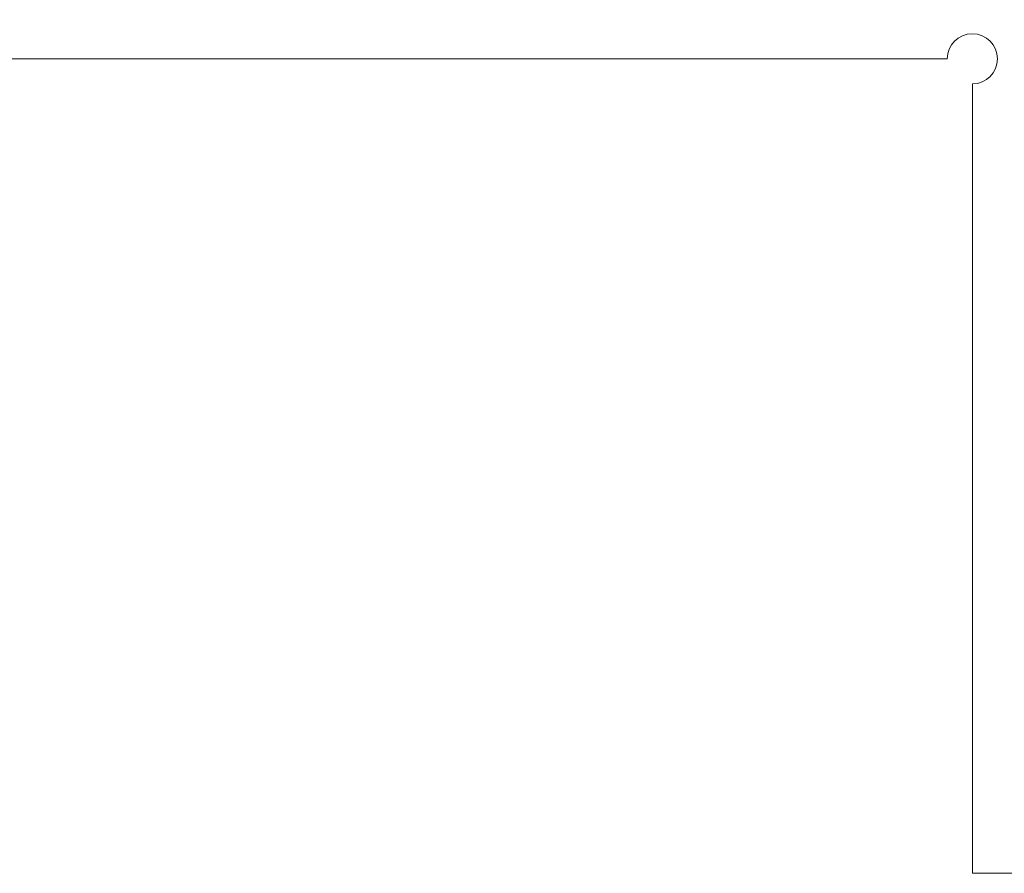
# Model space of a CAD drawing. Header units: millimetres. Extents: x 7 to 595, y -296 to -6.
# Tile 99 of 131: x 476 to 554, y -272 to -204. Entities that reach past the tile are written whole.
import ezdxf

# ---------------------------------------------------------------- set-up
doc = ezdxf.new("R2010")
doc.units = ezdxf.units.MM
doc.header["$MEASUREMENT"] = 0
doc.layers.add('Layer 1', color=7, linetype='Continuous', lineweight=0)

# ---------------------------------------------------------------- blocks, each defined once
blk = doc.blocks.new('Block_54')
at = {"layer": 'Layer 1', "color": 240, "lineweight": 0, "true_color": 0xed2224}
blk.add_open_spline([(466.685, -272.392), (466.685, -272.392), (446.685, -272.392), (446.685, -272.392), (446.685, -272.392), (446.685, -197.392), (446.685, -197.392), (446.685, -191.892), (451.185, -187.392), (456.685, -187.392), (456.685, -187.392), (561.685, -187.392), (561.685, -187.392), (567.185, -187.392), (571.685, -191.892), (571.685, -197.392), (571.685, -197.392), (571.685, -272.392), (571.685, -272.392), (571.685, -272.392), (551.685, -272.392), (551.685, -272.392)], degree=3, knots=[0, 0, 0, 0, 1, 1, 1, 2, 2, 2, 3, 3, 3, 4, 4, 4, 5, 5, 5, 6, 6, 6, 7, 7, 7, 7], dxfattribs=at)
for points in [[(468.685, -207.392), (468.685, -207.392), (549.685, -207.392), (549.685, -207.392)], [(551.685, -209.392), (551.685, -209.392), (551.685, -272.392), (551.685, -272.392)]]:
    blk.add_open_spline(points, degree=3, dxfattribs=at)
blk = doc.blocks.new('Block_53')
at = {"layer": 'Layer 1', "color": 240, "lineweight": 0, "true_color": 0xed2224}
blk.add_open_spline([(549.685, -207.392), (549.685, -206.287), (550.58, -205.392), (551.685, -205.392), (552.79, -205.392), (553.685, -206.287), (553.685, -207.392), (553.685, -208.497), (552.79, -209.392), (551.685, -209.392)], degree=3, knots=[0, 0, 0, 0, 1, 1, 1, 2, 2, 2, 3, 3, 3, 3], dxfattribs=at)
at = {"layer": 'Layer 1'}
blk.add_blockref('Block_54', (0, 0), dxfattribs=at)

msp = doc.modelspace()

# ---------------------------------------------------------------- block references
at = {"layer": 'Layer 1'}
msp.add_blockref('Block_53', (0, 0), dxfattribs=at)

doc.saveas('drawing.dxf')
